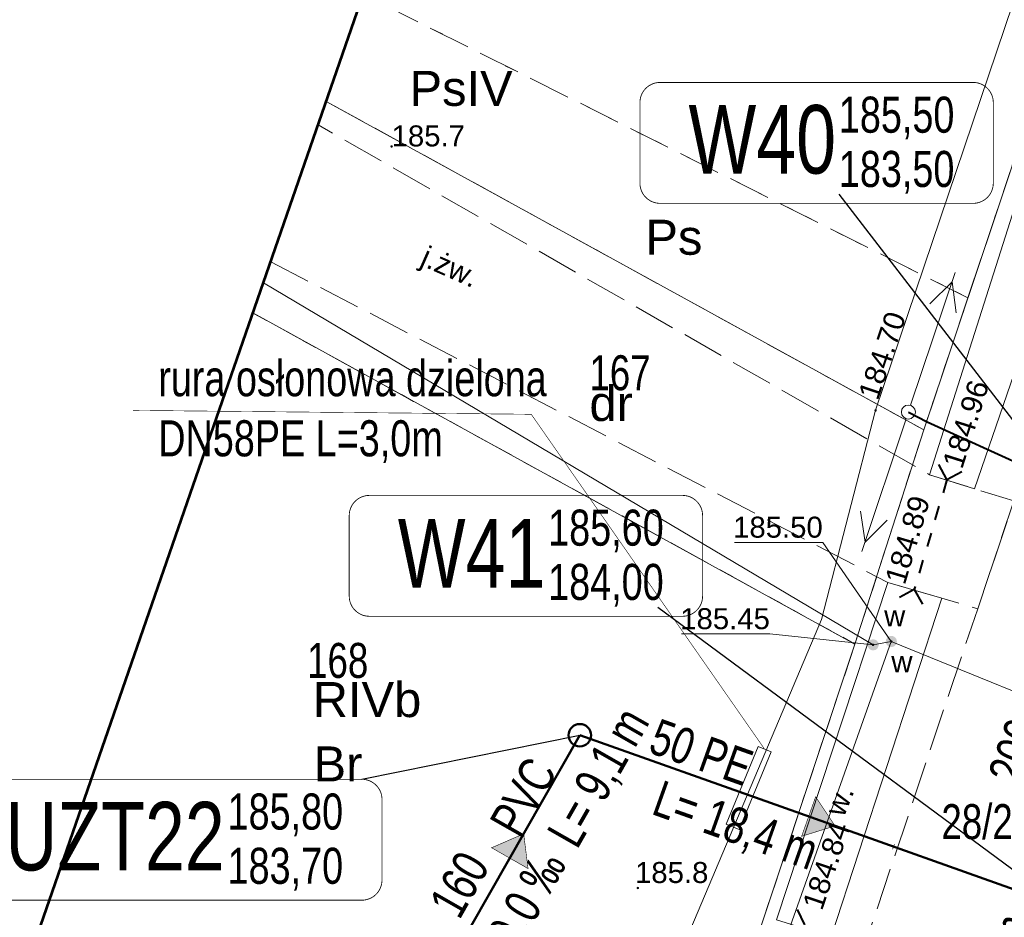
# Model space of a CAD drawing. Header units: metres. Extents: x 7482748 to 7484637, y 5684406 to 5687014.
# Tile 118 of 180: x 7483410 to 7483445, y 5686238 to 5686270. Entities that reach past the tile are written whole.
import ezdxf
from ezdxf.enums import TextEntityAlignment as Align
from ezdxf.lldxf.tags import DXFTag

# ---------------------------------------------------------------- set-up
doc = ezdxf.new("R2010")
doc.units = ezdxf.units.M
doc.header["$MEASUREMENT"] = 0
for name, pattern in [('KTJZ01_500', [2, 1.5, -0.5]), ('l217_500', [2, 1.5, -0.5]), ('l218_500', [1, 0.5, -0.5])]:
    doc.linetypes.add(name, pattern=pattern)
for name, color, linetype, lineweight in [('.domiar', 250, 'Continuous', 9), ('.ks tłoczny', 104, 'Continuous', 50), ('_Dzialki', 7, 'Continuous', 0), ('_Dzialki_opis', 7, 'Continuous', 0), ('_Kontury', 7, 'Continuous', 0), ('_Kontury_opis', 7, 'Continuous', 0), ('_Uzytki', 7, 'Continuous', 0), ('_Uzytki_opis', 7, 'Continuous', 0), ('_Zakres2', 7, 'Continuous', 0), ('BUIB05_01', 7, 'Continuous', 40), ('GES__SUSM04_01P', 7, 'Continuous', 13), ('GES__SUUS25_WP', 7, 'Continuous', 13), ('RTPW01_P', 7, 'Continuous', 0), ('RTPW02_P', 7, 'Continuous', 0), ('SUPE_L_3', 1, 'Continuous', 13)]:
    doc.layers.add(name, color=color, linetype=linetype, lineweight=lineweight)
for name, color, linetype, lineweight, true_color in [('.przyłącza', 32, 'Continuous', 50, 0xbd5e00), ('GES__SUOP03_03L', 1, 'Continuous', 40, 0xff0000), ('GES__SUPE_pL', 1, 'Continuous', 13, 0xff0000), ('GES__SUPS01_07P', 7, 'Continuous', 13, 0xff9100), ('GES__SUPS01_08L', 5, 'Continuous', 13, 0x0000ff), ('GES__SUPS01_08P', 5, 'Continuous', 13, 0x0000ff), ('GES__SUPT_pL', 7, 'Continuous', 13, 0xff9100), ('GES__SUPW_01_pL', 5, 'Continuous', 13, 0x0000ff)]:
    doc.layers.add(name, color=color, linetype=linetype, lineweight=lineweight, true_color=true_color)
doc.layers.add('GES__SUPS01_07G', color=7, linetype='Continuous', lineweight=13, true_color=0xff9100, transparency=0.25)
doc.layers.add('GES__SUPS01_08G', color=5, linetype='Continuous', lineweight=13, true_color=0x0000ff, transparency=0.25)
for name, color, linetype, lineweight, transparency in [('GES__SUUS_ET_08T', 7, 'Continuous', 13, 0.25), ('KTJZ01_O', 7, 'KTJZ01_500', 13, 0.5), ('KTJZ01_T', 7, 'Continuous', 13, 0.25), ('PTRW02_O', 7, 'Continuous', 13, 0.5), ('PTRW02_T', 7, 'Continuous', 13, 0.25), ('RTPW01_G', 7, 'Continuous', 13, 0.25), ('RTPW02_G', 7, 'Continuous', 13, 0.25)]:
    doc.layers.add(name, color=color, linetype=linetype, lineweight=lineweight, transparency=transparency)
doc.layers.add('IS_kanalizacja_sanitarna', color=7, linetype='SOLID', true_color=0x000000)
doc.layers.add('IS_Opisy_działek_Net', color=7, linetype='SOLID', true_color=0x000000)
doc.layers.add('IS_Węzeł_sieci_kanalizacyjnej_-_opisy', color=7, linetype='Continuous')
doc.styles.get("Standard").update_dxf_attribs({"font": 'simplex.shx', "width": 0.75})
doc.styles.add('STYL_ARIAL', font='simplex.shx', dxfattribs={"width": 0.75, "oblique": 0.1})
doc.styles.add('Style-Arial', font='arial.ttf')
tags = doc.linetypes.add('SOLID', pattern=[10, 10, 0]).pattern_tags.tags
tags[6:7] = [DXFTag(74, 4), DXFTag(75, 0), DXFTag(340, '0'), DXFTag(46, 0.0), DXFTag(50, 0.0), DXFTag(44, 0.0), DXFTag(45, 0.0)]
tags[4:5] = [DXFTag(74, 4), DXFTag(75, 0), DXFTag(340, '0'), DXFTag(46, 0.0), DXFTag(50, 0.0), DXFTag(44, 0.0), DXFTag(45, 0.0)]

# ---------------------------------------------------------------- blocks, each defined once
blk = doc.blocks.new('SUPS01')
at = {"layer": 'GES__SUPS01_08P', "linetype": 'Continuous', "lineweight": 13}
h = blk.add_hatch(color=256, dxfattribs=at)
edge = h.paths.add_edge_path()
edge.add_arc((0, 0), 0.045, 0, 360)
blk = doc.blocks.new('SUPS01_3')
at = {"layer": 'GES__SUPS01_07P', "linetype": 'Continuous', "lineweight": 13}
h = blk.add_hatch(color=256, dxfattribs=at)
edge = h.paths.add_edge_path()
edge.add_arc((0, 0), 0.045, 0, 360)
blk = doc.blocks.new('SUSM04_01')
at = {"layer": 'GES__SUSM04_01P', "linetype": 'Continuous', "lineweight": 13}
blk.add_circle((0, 0), 0.25, dxfattribs=at)
blk = doc.blocks.new('SUUS25_2')
at = {"layer": 'GES__SUUS25_WP', "linetype": 'Continuous', "lineweight": 13}
h = blk.add_hatch(color=256, dxfattribs=at)
edge = h.paths.add_edge_path()
edge.add_arc((0, 0), 0.2, 0, 360)
blk = doc.blocks.new('RTPW01')
at = {"layer": 'RTPW01_P', "linetype": 'Continuous', "lineweight": 0}
h = blk.add_hatch(color=256, dxfattribs=at)
edge = h.paths.add_edge_path()
edge.add_arc((0, 0), 0.045, 0, 360)
blk = doc.blocks.new('SUUS25_191')
at = {"layer": 'GES__SUUS25_WP', "linetype": 'Continuous', "lineweight": 13}
h = blk.add_hatch(color=256, dxfattribs=at)
edge = h.paths.add_edge_path()
edge.add_arc((0, 0), 0.2, 0, 360)
blk = doc.blocks.new('RTPW01_2')
at = {"layer": 'RTPW01_P', "linetype": 'Continuous', "lineweight": 0}
h = blk.add_hatch(color=256, dxfattribs=at)
edge = h.paths.add_edge_path()
edge.add_arc((0, 0), 0.045, 0, 360)
blk = doc.blocks.new('RTPW01_3')
at = {"layer": 'RTPW02_P', "linetype": 'Continuous', "lineweight": 0}
h = blk.add_hatch(color=256, dxfattribs=at)
edge = h.paths.add_edge_path()
edge.add_arc((0, 0), 0.045, 0, 360)

msp = doc.modelspace()

# ---------------------------------------------------------------- hatches: boundary and pattern name
at = {"layer": 'IS_kanalizacja_sanitarna', "linetype": 'Continuous', "ltscale": 0.01}
for points in [[(7483438.67735, 5686241.64033), (7483437.98599, 5686242.68173), (7483437.48403, 5686241.26822)], [(7483427.55052, 5686241.35668), (7483426.40374, 5686240.85931), (7483427.7069, 5686240.1165)]]:
    msp.add_hatch(color=256, dxfattribs=at).paths.add_polyline_path(points)

# ---------------------------------------------------------------- linework, layer by layer
at = {"layer": '.domiar', "linetype": 'Continuous', "lineweight": 20}
msp.add_lwpolyline([(7483435.93245, 5686244.4751), (7483434.78794, 5686241.70199), (7483435.25012, 5686241.51124), (7483436.39463, 5686244.28435), (7483435.93245, 5686244.4751)], dxfattribs=at)
at = {"layer": '.ks tłoczny', "linetype": 'Continuous'}
msp.add_lwpolyline([(7483436.73925, 5686242.32905), (7483429.55811, 5686244.87922)], dxfattribs=at)
at = {"layer": '.ks tłoczny', "color": 111, "linetype": 'Continuous', "true_color": 0x70ffb8}
msp.add_lwpolyline([(7483436.73925, 5686242.32905), (7483446.85426, 5686238.73701)], dxfattribs=at)
at = {"layer": '.ks tłoczny', "linetype": 'Continuous'}
msp.add_circle((7483429.55811, 5686244.87922), 0.4, dxfattribs=at)
at = {"layer": '.przyłącza', "linetype": 'Continuous'}
msp.add_lwpolyline([(7483429.55811, 5686244.87922), (7483425.04774, 5686236.96629)], dxfattribs=at)
at = {"layer": '_Dzialki', "color": 96, "linetype": 'Continuous', "true_color": 0x008000, "flags": 128}
for points in [[(7483441.85, 5686255.79), (7483460.79, 5686312.41)], [(7483420.49, 5686267.53), (7483441.85, 5686255.79)], [(7483439.39, 5686248.14), (7483417.87, 5686259.97)], [(7483441.85, 5686255.79), (7483439.39, 5686248.14)], [(7483439.39, 5686248.14), (7483432.07, 5686226.13)]]:
    msp.add_lwpolyline(points, dxfattribs=at)
at = {"layer": '_Kontury', "color": 96, "linetype": 'l217_500', "true_color": 0x008000, "flags": 128}
for points in [[(7483443.43, 5686260.51), (7483450.54, 5686281.78)], [(7483443.43, 5686260.51), (7483421.82, 5686271.35)], [(7483420.49, 5686267.53), (7483441.85, 5686255.79)], [(7483441.85, 5686255.79), (7483443.43, 5686260.51)], [(7483439.39, 5686248.14), (7483417.87, 5686259.97)], [(7483432.07, 5686226.13), (7483439.39, 5686248.14)]]:
    msp.add_lwpolyline(points, dxfattribs=at)
at = {"layer": '_Uzytki', "color": 96, "linetype": 'l218_500', "true_color": 0x008000, "flags": 128}
for points in [[(7483443.43, 5686260.51), (7483450.54, 5686281.78)], [(7483443.43, 5686260.51), (7483421.82, 5686271.35)], [(7483420.49, 5686267.53), (7483441.85, 5686255.79)], [(7483441.85, 5686255.79), (7483443.43, 5686260.51)], [(7483439.39, 5686248.14), (7483417.87, 5686259.97)], [(7483439.39, 5686248.14), (7483441.85, 5686255.79)], [(7483432.07, 5686226.13), (7483439.39, 5686248.14)]]:
    msp.add_lwpolyline(points, dxfattribs=at)
at = {"layer": '_Zakres2', "color": 250, "linetype": 'Continuous', "lineweight": 53, "flags": 128}
msp.add_lwpolyline([(7483184.14, 5685878.01), (7483241.37, 5685938.75), (7483248.75, 5685949.36), (7483260.67, 5685965.96), (7483274.73, 5685985.88), (7483281.17, 5685996.23), (7483290.55, 5686008.54), (7483306.76, 5686030.22), (7483321.02, 5686047.8), (7483332, 5686065.31), (7483322.98, 5686103.07), (7483364.58, 5686185.88), (7483404.48, 5686221.3), (7483428.87, 5686291.72), (7483381.77, 5686314.4), (7483415.95, 5686389.59), (7483395.63, 5686411.08), (7483432.16, 5686488.03), (7483471.6, 5686531.78), (7483500.7, 5686585.49)], dxfattribs=at)
at = {"layer": 'BUIB05_01', "linetype": 'Continuous', "lineweight": 40}
for p, q in [((7483442.68, 5686254.02), (7483442.39, 5686254.55)), ((7483442.68, 5686254.02), (7483443.21, 5686254.31)), ((7483442.68, 5686254.02), (7483442.54, 5686253.54)), ((7483442.39, 5686253.06), (7483442.25, 5686252.58)), ((7483442.11, 5686252.1), (7483441.97, 5686251.62)), ((7483441.82, 5686251.14), (7483441.68, 5686250.67)), ((7483441.51, 5686250.09), (7483440.98, 5686249.8)), ((7483441.54, 5686250.19), (7483441.51, 5686250.09)), ((7483441.51, 5686250.09), (7483441.8, 5686249.56)), ((7483437.6, 5686238.11), (7483437.34, 5686238.65))]:
    msp.add_line(p, q, dxfattribs=at)
at = {"layer": 'GES__SUOP03_03L', "linetype": 'Continuous', "lineweight": 40, "flags": 128}
msp.add_lwpolyline([(7483441.3, 5686256.43), (7483441.97, 5686256.08), (7483451.6, 5686251.69), (7483454.75, 5686250.26), (7483454.81, 5686249.77), (7483453.97, 5686247.67), (7483453.09, 5686245.57), (7483452.21, 5686243.55), (7483451.49, 5686240.99), (7483450.69, 5686237.88), (7483450.2, 5686236.13), (7483449.59, 5686236.04), (7483448.57, 5686236.29)], dxfattribs=at)
at = {"layer": 'GES__SUPE_pL', "linetype": 'Continuous', "lineweight": 13, "flags": 128}
msp.add_lwpolyline([(7483448.57, 5686236.29), (7483449.59, 5686236.04), (7483450.2, 5686236.13), (7483450.69, 5686237.88), (7483451.49, 5686240.99), (7483452.21, 5686243.55), (7483453.09, 5686245.57), (7483453.97, 5686247.67), (7483454.81, 5686249.77), (7483454.75, 5686250.26), (7483451.6, 5686251.69), (7483441.97, 5686256.08), (7483441.3, 5686256.43)], dxfattribs=at)
at = {"layer": 'GES__SUPS01_08L', "linetype": 'Continuous', "lineweight": 13, "flags": 128}
for points in [[(7483440.69, 5686248.23), (7483438.24, 5686251.77), (7483435.08, 5686251.77)], [(7483440.04, 5686248.11), (7483436.35, 5686248.5), (7483433.19, 5686248.5)]]:
    msp.add_lwpolyline(points, dxfattribs=at)
at = {"layer": 'GES__SUPT_pL', "linetype": 'Continuous', "lineweight": 13, "flags": 128}
msp.add_lwpolyline([(7483424.93, 5686213.15), (7483431.01, 5686226.88), (7483433.38, 5686234.81), (7483433.39, 5686237.67), (7483438.2, 5686249.02), (7483440.13, 5686256.49), (7483445.03, 5686271.02), (7483447.87, 5686281.54), (7483452.38, 5686297.19), (7483457.47, 5686309.98), (7483462.59, 5686324.62), (7483467.11, 5686338.58)], dxfattribs=at)
at = {"layer": 'GES__SUPW_01_pL', "linetype": 'Continuous', "lineweight": 13, "flags": 128}
for points in [[(7483440.69, 5686248.23), (7483448.54, 5686245.04), (7483450.48, 5686251.51), (7483451.78, 5686255.85), (7483461.17, 5686284.3), (7483467.24, 5686301.96)], [(7483440.69, 5686248.23), (7483440.04, 5686248.11), (7483418.25, 5686261.05)], [(7483395.39, 5686120.14), (7483395.39, 5686124.09), (7483399.02, 5686140.13), (7483412.11, 5686171.05), (7483422.38, 5686204.19), (7483427.92, 5686212.24), (7483440.69, 5686248.23)]]:
    msp.add_lwpolyline(points, dxfattribs=at)
at = {"layer": 'IS_kanalizacja_sanitarna', "linetype": 'Continuous', "ltscale": 0.01, "const_width": 0.02}
for points in [[(7483438.67735, 5686241.64033), (7483437.98599, 5686242.68173), (7483437.48403, 5686241.26822), (7483438.67735, 5686241.64033)], [(7483427.55052, 5686241.35668), (7483426.40374, 5686240.85931), (7483427.7069, 5686240.1165), (7483427.55052, 5686241.35668)], [(7483440.73607, 5686240.80312), (7483440.803, 5686240.99159)]]:
    msp.add_lwpolyline(points, dxfattribs=at)
at = {"layer": 'IS_Opisy_działek_Net', "linetype": 'Continuous', "ltscale": 0.01, "const_width": 0.02}
msp.add_lwpolyline([(7483436.16354, 5686244.37972), (7483427.82136, 5686256.3485), (7483413.59146, 5686256.4878)], dxfattribs=at)
at = {"layer": 'IS_Węzeł_sieci_kanalizacyjnej_-_opisy', "color": 18, "linetype": 'SOLID', "ltscale": 0.01, "true_color": 0x000000, "const_width": 0.03}
for points in [[(7483432.42512, 5686263.88652), (7483443.61512, 5686263.88652, 0.414214), (7483444.33512, 5686264.60652), (7483444.33512, 5686267.48652, 0.414214), (7483443.61512, 5686268.20652), (7483432.42512, 5686268.20652, 0.414214), (7483431.70512, 5686267.48652), (7483431.70512, 5686264.60652, 0.414214), (7483432.42512, 5686263.88652)], [(7483422.03516, 5686249.13025), (7483433.22516, 5686249.13025, 0.414214), (7483433.94516, 5686249.85025), (7483433.94516, 5686252.73025, 0.414214), (7483433.22516, 5686253.45025), (7483422.03516, 5686253.45025, 0.414214), (7483421.31516, 5686252.73025), (7483421.31516, 5686249.85025, 0.414214), (7483422.03516, 5686249.13025)], [(7483407.16671, 5686238.98605), (7483421.76671, 5686238.98605, 0.414214), (7483422.48671, 5686239.70605), (7483422.48671, 5686242.58605, 0.414214), (7483421.76671, 5686243.30605), (7483407.16671, 5686243.30605, 0.414214), (7483406.44671, 5686242.58605), (7483406.44671, 5686239.70605, 0.414214), (7483407.16671, 5686238.98605)]]:
    msp.add_lwpolyline(points, format="xyb", dxfattribs=at)
at = {"layer": 'IS_Węzeł_sieci_kanalizacyjnej_-_opisy', "color": 18, "linetype": 'SOLID', "ltscale": 0.01, "true_color": 0x000000}
for points in [[(7483438.81512, 5686264.2107), (7483450.42845, 5686249.1266)], [(7483432.34365, 5686249.45443), (7483446.85426, 5686238.73655)], [(7483421.76671, 5686243.30605), (7483429.55811, 5686244.87875)]]:
    msp.add_lwpolyline(points, dxfattribs=at)
at = {"layer": 'KTJZ01_O', "linetype": 'KTJZ01_500', "lineweight": 13, "flags": 128}
for points in [[(7483613.29, 5686753.85), (7483610.52, 5686745.34), (7483597.42, 5686707.23), (7483592.84, 5686693.63), (7483586.65, 5686674.57), (7483578.94, 5686652.57), (7483576.44, 5686645.6), (7483570.92, 5686629.39), (7483565.29, 5686612), (7483555.03, 5686581.98), (7483552.34, 5686573.92), (7483538.5, 5686532.62), (7483528.43, 5686502.82), (7483525.69, 5686494.44), (7483511.5, 5686452.13), (7483508.06, 5686441.86), (7483500.41, 5686418.93), (7483497.52, 5686410.47), (7483493.78, 5686400.09), (7483487.22, 5686379.91), (7483478.75, 5686354.53), (7483473.28, 5686338.58), (7483466.59, 5686318.01), (7483461.2, 5686301.98), (7483454.76, 5686282.03), (7483448.77, 5686264.59), (7483445.69, 5686255.08), (7483445.07, 5686253.25), (7483443.78, 5686249.4), (7483442.67, 5686246.12), (7483436.06, 5686226.36), (7483432.79, 5686216.79), (7483423.48, 5686188.39), (7483415.91, 5686165.55), (7483411.29, 5686151.94), (7483403.43, 5686128.74), (7483397.27, 5686110.49), (7483396.29, 5686107.6), (7483389.25, 5686086.41), (7483386.32, 5686077.5), (7483382.09, 5686064.87), (7483379.33, 5686057.56), (7483373.91, 5686047.4), (7483368.95, 5686041.13), (7483363.52, 5686034.43), (7483341.98, 5686010.31), (7483311.83, 5685977.83), (7483286.59, 5685950.4), (7483260.12, 5685921.63), (7483238.78, 5685898.43), (7483234.43, 5685893.44), (7483212.81, 5685869.61), (7483187.54, 5685841.24), (7483162.41, 5685812.7), (7483151.44, 5685800.65), (7483147.59, 5685795.21)], [(7483418.51, 5686261.8), (7483440.57, 5686250.34), (7483442.49, 5686249.78), (7483443.78, 5686249.4), (7483445.07, 5686253.25), (7483443.66, 5686253.69), (7483442.06, 5686254.19), (7483420.2, 5686266.69)]]:
    msp.add_lwpolyline(points, dxfattribs=at)
at = {"layer": 'PTRW02_O', "linetype": 'Continuous', "lineweight": 13, "flags": 128}
for points in [[(7483454.63, 5686287.09), (7483453.91, 5686287.51), (7483453.04, 5686287.63), (7483448.07, 5686273.09), (7483442.06, 5686254.19), (7483443.66, 5686253.69), (7483453.58, 5686282.51), (7483454.63, 5686287.09)], [(7483436.59, 5686238.28), (7483438.54, 5686237.68), (7483442.49, 5686249.78), (7483440.57, 5686250.34), (7483436.59, 5686238.28)]]:
    msp.add_lwpolyline(points, close=True, dxfattribs=at)
at = {"layer": 'SUPE_L_3', "linetype": 'Continuous'}
for p, q in [((7483441.38, 5686256.67), (7483442.97, 5686261.41)), ((7483442.07, 5686260.29), (7483442.86, 5686261.08)), ((7483443.01, 5686259.97), (7483442.86, 5686261.08)), ((7483439.64, 5686251.45), (7483441.22, 5686256.19)), ((7483439.75, 5686251.78), (7483439.59, 5686252.89)), ((7483439.75, 5686251.78), (7483440.54, 5686252.57))]:
    msp.add_line(p, q, dxfattribs=at)

# ---------------------------------------------------------------- block references
at = {"layer": 'GES__SUPS01_07P', "linetype": 'Continuous', "lineweight": 13}
msp.add_blockref('SUPS01_3', (7483440.13, 5686256.49), dxfattribs=at)
at = {"layer": 'GES__SUPS01_08P', "linetype": 'Continuous', "lineweight": 13}
for p in [(7483440.04, 5686248.11), (7483440.69, 5686248.23)]:
    msp.add_blockref('SUPS01', p, dxfattribs=at)
at = {"layer": 'GES__SUSM04_01P', "linetype": 'Continuous', "lineweight": 13}
msp.add_blockref('SUSM04_01', (7483441.3, 5686256.43), dxfattribs=at)
at = {"layer": 'GES__SUUS25_WP', "linetype": 'Continuous', "lineweight": 13}
for name, p, rotation in [('SUUS25_191', (7483440.04, 5686248.11), 339.33), ('SUUS25_2', (7483440.69, 5686248.23), 340.2)]:
    msp.add_blockref(name, p, dxfattribs=dict(at, rotation=rotation))
at = {"layer": 'RTPW01_P', "linetype": 'Continuous', "lineweight": 0}
for name, p in [('RTPW01', (7483422.83, 5686265.92)), ('RTPW01_2', (7483431.63, 5686239.42))]:
    msp.add_blockref(name, p, dxfattribs=at)
at = {"layer": 'RTPW02_P', "linetype": 'Continuous', "lineweight": 0}
for p in [(7483442.68, 5686254.02), (7483441.51, 5686250.09)]:
    msp.add_blockref('RTPW01_3', p, dxfattribs=at)

# ---------------------------------------------------------------- texts
at = {"layer": '_Dzialki_opis', "color": 96, "true_color": 0x008000, "char_height": 1.25, "attachment_point": 7, "line_spacing_factor": 0.6, "style": 'STYL_ARIAL'}
for s, insert in [('\\fArial|b0|i0|c238238|p39;167', (7483429.9, 5686257.19)), ('\\fArial|b0|i0|c238238|p39;168', (7483419.81, 5686246.91)), ('\\fArial|b0|i0|c238238|p39;28/2', (7483442.48, 5686241.15))]:
    msp.add_mtext(s, dxfattribs=dict(at, insert=insert))
at = {"layer": '_Kontury_opis', "color": 96, "linetype": 'Continuous', "lineweight": 13, "true_color": 0x008000, "style": 'Style-Arial'}
for s, p in [('PsIV', (7483423.47, 5686267.37)), ('RIVb', (7483420.01, 5686245.53))]:
    msp.add_text(s, height=1.25, dxfattribs=at).set_placement(p)
at = {"layer": '_Uzytki_opis', "color": 96, "linetype": 'Continuous', "lineweight": 13, "true_color": 0x008000, "style": 'Style-Arial'}
for s, p in [('Ps', (7483431.9, 5686262.05)), ('dr', (7483429.9, 5686256.11)), ('Br', (7483420.04, 5686243.23))]:
    msp.add_text(s, height=1.25, dxfattribs=at).set_placement(p)
at = {"layer": 'GES__SUPS01_07G', "linetype": 'Continuous', "lineweight": 13, "style": 'Style-Arial'}
msp.add_text('184.70', height=0.75, rotation=71.38, dxfattribs=at).set_placement((7483439.85, 5686256.93), align=Align.MIDDLE_LEFT)
at = {"layer": 'GES__SUPS01_08G', "linetype": 'Continuous', "lineweight": 13, "style": 'Style-Arial'}
for s, p in [('185.50', (7483438.24, 5686251.94)), ('185.45', (7483436.35, 5686248.67))]:
    msp.add_text(s, height=0.75, dxfattribs=at).set_placement(p, align=Align.RIGHT)
at = {"layer": 'GES__SUUS_ET_08T', "linetype": 'Continuous', "lineweight": 13, "style": 'Style-Arial'}
msp.add_text('w', height=0.75, dxfattribs=at).set_placement((7483441.19, 5686248.77), align=Align.RIGHT)
msp.add_text('w', height=0.75, dxfattribs=at).set_placement((7483440.69, 5686247.13))
at = {"layer": 'IS_Opisy_działek_Net', "linetype": 'Continuous', "ltscale": 0.01, "insert": (7483414.48928, 5686254.60622), "char_height": 1.2888, "attachment_point": 7}
msp.add_mtext('{\\fArial|b0|i0|c238|p34;rura osłonowa dzielona\\PDN58PE L=3,0m}', dxfattribs=at)
at = {"layer": 'IS_Opisy_działek_Net', "linetype": 'Continuous', "ltscale": 0.01, "char_height": 1.2888}
for s, insert, attachment_point, rotation in [('\\fArial|b0|i0;', (7483433.01579, 5686249.91861), 1, 60.3), ('{\\fArial|b0|i0|c238|p34;50 PE}', (7483431.94862, 5686244.26865), 7, 340.4), ('\\fArial|b0|i0;', (7483430.29856, 5686247.07077), 7, 60.3), ('{\\fArial|b0|i0|c238|p34;200 PE}', (7483445.36043, 5686243.02507), 7, 71), ('\\fArial|b0|i0;L= 9,1 m', (7483428.33908, 5686241.40543), 1, 60.3), ('{\\fArial|b0|i0|c238|p34;PVC}', (7483427.42658, 5686241.1453), 7, 60.3), ('\\fArial|b0|i0;L= 18,4 m', (7483432.50182, 5686243.29409), 1, 340.4), ('\\fArial|b0|i0;', (7483439.38877, 5686241.85695), 7, 340.4), ('\\fArial|b0|i0;', (7483439.38877, 5686241.85695), 7, 340.4), ('\\fArial|b0|i0;160', (7483425.2673, 5686238.24399), 7, 60.3), ('\\fArial|b0|i0;', (7483440.61541, 5686240.4128), 1, 340.4), ('\\fArial|b0|i0;', (7483440.61541, 5686240.4128), 1, 340.4), ('\\fArial|b0|i0;10,0 ‰', (7483425.83335, 5686237.12477), 1, 60.3), ('\\fArial|b0|i0;L= 7,4 m', (7483444.23769, 5686233.10663), 7, 71)]:
    msp.add_mtext(s, dxfattribs=dict(at, insert=insert, attachment_point=attachment_point, rotation=rotation))
at = {"layer": 'IS_Węzeł_sieci_kanalizacyjnej_-_opisy', "color": 18, "linetype": 'SOLID', "ltscale": 0.01, "true_color": 0x000000}
for s, insert, char_height, attachment_point in [('\\fArial|b0|i0;W40', (7483438.71512, 5686264.91492), 2.448, 9), ('\\fArial|b0|i0;185,50', (7483438.81512, 5686266.17012), 1.2888, 7), ('\\fArial|b0|i0;183,50', (7483438.81512, 5686265.75972), 1.2888, 1), ('\\fArial|b0|i0;185,60', (7483428.42516, 5686251.41385), 1.2888, 7), ('\\fArial|b0|i0;W41', (7483428.32516, 5686250.15865), 2.448, 9), ('\\fArial|b0|i0;184,00', (7483428.42516, 5686251.00345), 1.2888, 1), ('\\fArial|b0|i0;185,80', (7483416.96671, 5686241.26965), 1.2888, 7), ('\\fArial|b0|i0;UZT22', (7483416.86671, 5686240.01445), 2.448, 9), ('\\fArial|b0|i0;183,70', (7483416.96671, 5686240.85925), 1.2888, 1)]:
    msp.add_mtext(s, dxfattribs=dict(at, insert=insert, char_height=char_height, attachment_point=attachment_point))
at = {"layer": 'KTJZ01_T', "linetype": 'Continuous', "lineweight": 13, "style": 'Style-Arial'}
msp.add_text('j.żw.', height=0.75, rotation=336.16, dxfattribs=at).set_placement((7483423.81, 5686261.7))
at = {"layer": 'PTRW02_T', "linetype": 'Continuous', "lineweight": 13, "style": 'Style-Arial'}
msp.add_text('w.', height=0.75, rotation=68.12, dxfattribs=at).set_placement((7483438.99, 5686241.92))
at = {"layer": 'RTPW01_G', "linetype": 'Continuous', "lineweight": 13, "style": 'Style-Arial'}
for s, p in [('185.7', (7483422.83, 5686265.92)), ('185.8', (7483431.53, 5686239.6))]:
    msp.add_text(s, height=0.75, dxfattribs=at).set_placement(p)
at = {"layer": 'RTPW02_G', "linetype": 'Continuous', "lineweight": 13, "style": 'Style-Arial'}
for s, rotation, p in [('184.96', 72.36, (7483443.22, 5686254.36)), ('184.89', 73.42, (7483441.17, 5686250.22)), ('184.84', 71.43, (7483438.21, 5686238.58))]:
    msp.add_text(s, height=0.75, rotation=rotation, dxfattribs=at).set_placement(p)

doc.saveas('drawing.dxf')
